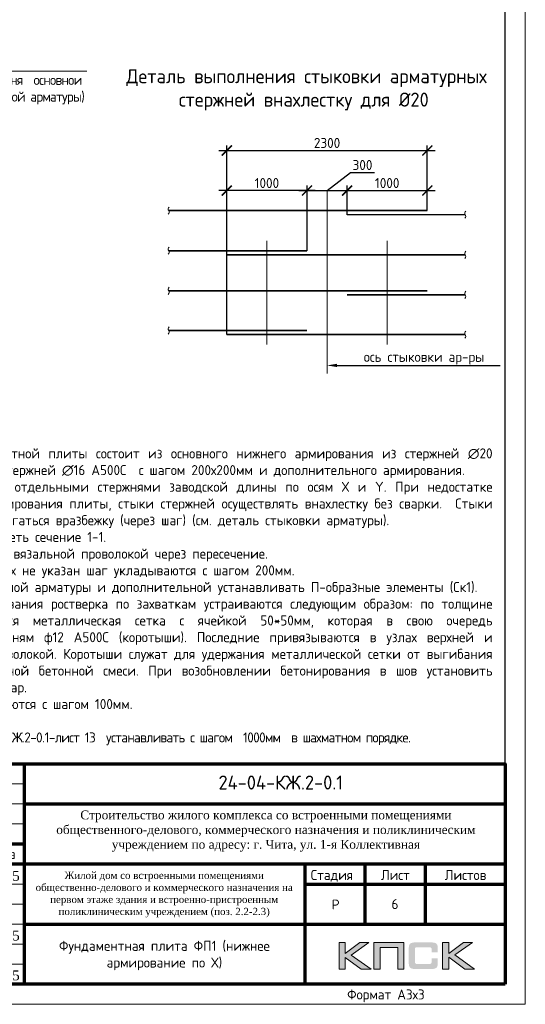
# Model space of a CAD drawing. Header units: millimetres. Extents: x -56135 to 1694203, y -446411 to -23139.
# Tile 111 of 256: x 639086 to 651695, y -140264 to -115707. Entities that reach past the tile are written whole.
import ezdxf
from ezdxf import colors
from ezdxf.entities.mleader import LeaderData, LeaderLine
from ezdxf.enums import TextEntityAlignment as Align
from ezdxf.math import Vec2, Vec3

# ---------------------------------------------------------------- set-up
doc = ezdxf.new("R2010")
doc.units = ezdxf.units.MM
doc.linetypes.add('______5', pattern=[1100, 800, -100, 100, -100])
for name, color, linetype, lineweight in [('0.20 __', 4, 'Continuous', 20), ('Арматура', 152, 'Continuous', 40), ('Выноски', 20, 'Continuous', 20), ('Каркасы ригель', 3, 'Continuous', 0), ('Оси', 40, '______5', 18), ('подоснова', 151, 'Continuous', 5), ('РАЗМЕРЫ', 1, 'Continuous', 9), ('Рамка', 7, 'Continuous', 70), ('Текст', 7, 'Continuous', 25), ('ТОНКИЕ', 7, 'Continuous', 9), ('Узлы', 7, 'Continuous', 0)]:
    doc.layers.add(name, color=color, linetype=linetype, lineweight=lineweight)
for name, color, linetype in [('PDF _S_NET_PROFILE_AXIS', 7, 'Continuous'), ('PDF7_Text', 7, 'Continuous'), ('PDF8_Text', 7, 'Continuous'), ('Рамка печать', 7, 'Continuous'), ('ТОЛСТЫЕ_ОСНОВНЫЕ', 6, 'Continuous')]:
    doc.layers.add(name, color=color, linetype=linetype)
doc.styles.add('GOST-2.304_Type-B', font='GOST_Common.ttf')
doc.styles.add('PDF Times New Roman', font='times.ttf')
doc.styles.add('style1', font='GOST_Common.ttf', dxfattribs={"height": 500})
doc.styles.add('ГОСТ', font='GOST_Common.ttf')
doc.styles.add('Украинский', font='isocpeur.ttf', dxfattribs={"oblique": 12})
doc.dimstyles.new('5х', dxfattribs={"dimscale": 100, "dimtxt": 2.5, "dimasz": 2.5, "dimexe": 1.25, "dimexo": 0, "dimtad": 1, "dimdec": 0, "dimlfac": 0.2, "dimtxsty": 'GOST-2.304_Type-B', "dimblk": 'ARCHTICK', "dimcen": 2.5, "dimdle": 2, "dimadec": 0, "dimazin": 2, "dimtfac": 0.75, "dimtdec": 0, "dimtmove": 1, "dimatfit": 3, "dimfxl": 1, "dimtolj": 1, "dimarcsym": 1})

# ---------------------------------------------------------------- blocks, each defined once
blk = doc.blocks.new('*U43')
at = {"layer": 'ТОЛСТЫЕ_ОСНОВНЫЕ', "color": 6}
blk.add_lwpolyline([(20, 5), (886, 5), (886, 415), (20, 415)], close=True, dxfattribs=at)
at = {"layer": 'ТОНКИЕ'}
blk.add_lwpolyline([(0, 0), (891, 0), (891, 420), (0, 420)], close=True, dxfattribs=at)
at = {"layer": 'Текст', "style": 'style1'}
blk.add_text('Формат А3х3', height=2.5, dxfattribs=at).set_placement((846.57, 1.2))
blk = doc.blocks.new('11')
at = {"layer": 'Выноски'}
for p, q in [((47989, 66781), (48016, 66806)), ((48016, 66806), (48038, 66823)), ((48038, 66823), (48060, 66786)), ((47885, 66608), (47944, 66700)), ((47944, 66700), (47962, 66737)), ((47962, 66737), (47989, 66781)), ((48060, 66786), (48058, 66769))]:
    blk.add_line(p, q, dxfattribs=at)
blk.add_lwpolyline([(47863, 66761), (47937, 66865), (47843, 66458), (47885, 66564), (47905, 66616), (47954, 66628), (47979, 66606), (47957, 66539), (47937, 66487), (47947, 66458), (47991, 66470), (48051, 66611), (48041, 66569), (48023, 66505), (48023, 66448), (48065, 66448), (48090, 66529), (48110, 66608), (48043, 66369), (47972, 66275), (47954, 66344), (47991, 66389), (48078, 66431), (48142, 66470), (48154, 66441), (48204, 66512), (48246, 66606), (48209, 66455), (48204, 66418), (48295, 66574), (48265, 66463), (48265, 66455), (48312, 66453), (48342, 66529), (48347, 66584), (48337, 66465), (48349, 66453), (48401, 66569), (48443, 66616), (48461, 66678), (48466, 66727), (48436, 66811), (48399, 66754), (48399, 66618), (48389, 66549), (48374, 66507), (48416, 66564), (48441, 66576), (48451, 66524), (48433, 66482), (48419, 66453), (48424, 66428), (48458, 66421)], dxfattribs=at)
blk = doc.blocks.new('яяя')
at = {"lineweight": 30}
for points in [[(345424, 110432), (345425, 110410), (345424, 110397), (345417, 110379), (345406, 110350), (345390, 110319), (345357, 110275), (345310, 110221), (345265, 110176), (345198, 110110), (345161, 110077), (345133, 110066), (345116, 110066), (345102, 110075), (345090, 110091), (345082, 110115), (345074, 110146), (345066, 110182), (345064, 110206), (345067, 110234), (345077, 110278), (345095, 110320), (345114, 110361), (345134, 110395), (345159, 110428), (345195, 110469), (345228, 110506), (345284, 110560), (345331, 110595), (345379, 110625), (345435, 110648), (345486, 110670), (345532, 110686), (345573, 110696), (345605, 110698), (345621, 110695), (345635, 110687), (345648, 110671), (345656, 110649), (345659, 110625), (345659, 110583), (345656, 110553), (345647, 110523), (345635, 110489), (345387, 110033), (345349, 109985), (345311, 109948), (345247, 109889), (345209, 109858), (345192, 109844), (345180, 109837), (345157, 109833), (345150, 109835), (345140, 109842), (345135, 109856), (345138, 109881), (345148, 109892), (345183, 109930), (345267, 110024), (345343, 110105), (345455, 110213), (345617, 110343), (345775, 110456), (345811, 110526), (345838, 110607), (345890, 110740), (345902, 110771), (345698, 110295), (345672, 110226), (345626, 110132), (345572, 110032), (345518, 109953), (345481, 109918), (345497, 110001), (345567, 110147), (345655, 110301), (345760, 110442)], [(345481, 109918), (345476, 109896), (345475, 109874), (345485, 109861), (345506, 109866), (345539, 109891), (345632, 109983), (345968, 110450), (346022, 110527), (346029, 110560), (346027, 110579), (346026, 110590), (346010, 110605), (345993, 110609), (345975, 110601), (345962, 110584), (345954, 110562), (345857, 110421), (345783, 110292), (345741, 110183), (345701, 110079), (345665, 109985), (345660, 109952), (345666, 109929), (345669, 109915), (345682, 109910), (345702, 109914), (345735, 109941), (345846, 110007), (346065, 110160), (346075, 110193), (346070, 110217), (346066, 110236), (346052, 110241), (346030, 110241), (346007, 110228), (345978, 110203), (345960, 110164), (345892, 110010), (345895, 109986), (345904, 109966), (345925, 109964), (345969, 109968), (346045, 110000), (346218, 110114), (346261, 110154), (346280, 110184), (346282, 110210), (346278, 110225), (346263, 110229), (346241, 110222), (346220, 110198), (346162, 110049), (345989, 109904), (345932, 109849), (345906, 109805), (345891, 109739), (345890, 109690), (345899, 109652), (345924, 109647), (345956, 109655), (345980, 109674), (346058, 109838), (346158, 110046), (346261, 110098), (346314, 110120), (346292, 110079), (346269, 110036), (346261, 110008), (346267, 109998), (346293, 109998), (346363, 110039), (346445, 110095), (346421, 110068), (346414, 110040), (346407, 110011), (346416, 109990), (346466, 109972), (346509, 109977), (346574, 109984), (347172, 110293)], [(346586, 109971), (346543, 109917), (346509, 109873), (346489, 109825), (346475, 109767), (346472, 109710), (346478, 109675), (346485, 109641), (346501, 109621), (346517, 109602), (346542, 109589), (346568, 109592), (346605, 109620), (346680, 109731), (346736, 109842), (346865, 110115), (346962, 110290), (346969, 110318), (346979, 110360), (347013, 110403), (347056, 110434), (347091, 110450), (347109, 110450), (347121, 110434), (347115, 110405), (347072, 110355), (347012, 110307), (346924, 110222)]]:
    blk.add_lwpolyline(points, dxfattribs=at)
blk = doc.blocks.new('A$Cd09756da')
at = {"layer": 'Рамка печать', "lineweight": 20}
h = blk.add_hatch(color=0, dxfattribs=at)
h.paths.add_polyline_path([(-3400, 1040), (-3624, 1040), (-3991, 764), (-3991, 1040), (-4146, 1040), (-4146, 378), (-3991, 378), (-3991, 669), (-3594, 378), (-3346, 378), (-3840, 728)])
h.paths.add_polyline_path([(-3122, 915), (-2683, 915), (-2683, 378), (-2529, 378), (-2529, 1040), (-2693, 1040), (-3276, 1040), (-3276, 883), (-3276, 378), (-3122, 378)])
h.paths.add_polyline_path([(-1408, 1043), (-1563, 1043), (-1563, 380), (-1408, 380), (-1408, 672), (-1011, 380), (-763, 380), (-1257, 731), (-817, 1043), (-1041, 1043), (-1408, 767)])
blk.add_hatch(color=204, dxfattribs=at).paths.add_polyline_path([(-1693, 970), (-1695, 977), (-1697, 983), (-1701, 989), (-1704, 996), (-1708, 1000), (-1712, 1005), (-1716, 1010), (-1720, 1014), (-1725, 1017), (-1731, 1021), (-1737, 1025), (-1744, 1028), (-1750, 1030), (-1758, 1033), (-1765, 1035), (-1783, 1038), (-1802, 1041), (-1823, 1043), (-1846, 1043), (-2242, 1043), (-2265, 1043), (-2285, 1041), (-2305, 1038), (-2322, 1035), (-2330, 1032), (-2338, 1030), (-2344, 1028), (-2351, 1024), (-2357, 1021), (-2363, 1017), (-2368, 1014), (-2372, 1010), (-2376, 1005), (-2380, 1000), (-2384, 996), (-2387, 989), (-2390, 983), (-2393, 976), (-2396, 970), (-2398, 962), (-2401, 946), (-2404, 928), (-2406, 908), (-2406, 887), (-2406, 538), (-2406, 516), (-2404, 496), (-2401, 478), (-2398, 461), (-2396, 454), (-2393, 447), (-2390, 440), (-2387, 434), (-2384, 429), (-2380, 423), (-2376, 419), (-2372, 414), (-2368, 410), (-2362, 406), (-2357, 403), (-2351, 399), (-2344, 396), (-2337, 394), (-2330, 391), (-2322, 389), (-2305, 385), (-2285, 383), (-2264, 381), (-2242, 380), (-1846, 380), (-1823, 381), (-1802, 382), (-1783, 385), (-1766, 389), (-1758, 391), (-1750, 393), (-1744, 396), (-1737, 399), (-1731, 402), (-1725, 406), (-1720, 410), (-1716, 414), (-1712, 418), (-1708, 423), (-1704, 428), (-1701, 434), (-1697, 440), (-1695, 446), (-1693, 454), (-1690, 461), (-1686, 478), (-1684, 496), (-1682, 516), (-1682, 538), (-1682, 647), (-1836, 647), (-1836, 558), (-1836, 552), (-1837, 546), (-1838, 540), (-1840, 535), (-1842, 530), (-1844, 526), (-1846, 522), (-1850, 519), (-1853, 515), (-1857, 513), (-1862, 511), (-1867, 508), (-1872, 507), (-1878, 506), (-1884, 506), (-1890, 505), (-2209, 505), (-2214, 506), (-2219, 506), (-2223, 508), (-2227, 511), (-2231, 513), (-2235, 516), (-2238, 519), (-2241, 523), (-2244, 528), (-2246, 532), (-2248, 536), (-2249, 541), (-2251, 551), (-2252, 560), (-2252, 878), (-2252, 884), (-2251, 889), (-2250, 894), (-2248, 899), (-2247, 903), (-2245, 906), (-2242, 910), (-2240, 913), (-2236, 916), (-2233, 919), (-2229, 921), (-2225, 922), (-2220, 923), (-2215, 924), (-2210, 925), (-2204, 925), (-1890, 925), (-1884, 925), (-1878, 924), (-1872, 923), (-1868, 921), (-1863, 919), (-1858, 917), (-1854, 914), (-1851, 911), (-1847, 907), (-1844, 903), (-1842, 899), (-1840, 894), (-1838, 889), (-1837, 884), (-1836, 878), (-1836, 872), (-1836, 799), (-1682, 799), (-1682, 887), (-1682, 908), (-1684, 928), (-1686, 946), (-1690, 962)])
at = {"layer": 'PDF _S_NET_PROFILE_AXIS', "lineweight": 30, "elevation": 0}
blk.add_lwpolyline([(-13735, 2814), (-13718, 2835), (-13697, 2852), (-13684, 2869), (-13650, 2903), (-13642, 2907), (-13638, 2916), (-13629, 2920), (-13621, 2928), (-13600, 2945), (-13583, 2958), (-13570, 2962), (-13562, 2962), (-13562, 2958), (-13566, 2949), (-13578, 2937), (-13667, 2860), (-13684, 2852), (-13701, 2835), (-13752, 2805), (-13773, 2793), (-13799, 2776), (-13803, 2772), (-13807, 2772), (-13799, 2776), (-13786, 2784), (-13782, 2784), (-13777, 2789), (-13782, 2784), (-13786, 2780), (-13794, 2776), (-13811, 2763), (-13828, 2755), (-13845, 2738), (-13887, 2708), (-13926, 2674), (-13968, 2632), (-13981, 2619), (-13985, 2611), (-13993, 2606), (-14002, 2594), (-14019, 2573), (-14031, 2551), (-14040, 2535), (-14061, 2509), (-14086, 2488), (-14141, 2433), (-14175, 2408), (-14192, 2399), (-14205, 2391), (-14230, 2382), (-14256, 2382), (-14264, 2391), (-14268, 2403), (-14273, 2429), (-14273, 2454), (-14268, 2467), (-14260, 2479), (-14247, 2492), (-14222, 2505), (-14213, 2513), (-14197, 2522), (-14175, 2535), (-14163, 2539), (-14150, 2551), (-14133, 2560), (-14116, 2573), (-14074, 2598), (-14027, 2628), (-13985, 2653), (-13947, 2678), (-13930, 2691), (-13917, 2700), (-13904, 2704), (-13896, 2712), (-13896, 2708), (-13904, 2704), (-13909, 2700), (-13921, 2691), (-13938, 2678), (-13976, 2657), (-14061, 2602), (-14103, 2577), (-14137, 2560), (-14150, 2551), (-14163, 2547), (-14171, 2543), (-14180, 2543), (-14192, 2539), (-14201, 2543), (-14205, 2547), (-14205, 2564), (-14201, 2577), (-14201, 2590), (-14197, 2606), (-14184, 2632), (-14167, 2657), (-14158, 2666), (-14154, 2674), (-14141, 2678), (-14108, 2695), (-14095, 2695), (-14086, 2700), (-14074, 2704), (-14010, 2717), (-13985, 2729), (-13964, 2738), (-13926, 2755), (-13904, 2763), (-13883, 2776), (-13866, 2789), (-13854, 2801), (-13820, 2827), (-13794, 2839), (-13782, 2848), (-13765, 2860), (-13731, 2890), (-13714, 2903), (-13705, 2911), (-13701, 2911), (-13710, 2894), (-13735, 2869), (-13748, 2860), (-13782, 2835), (-13794, 2827), (-13807, 2814), (-13832, 2784), (-13845, 2772), (-13849, 2763), (-13866, 2742), (-13879, 2733), (-13892, 2717), (-13896, 2712), (-13896, 2708), (-13900, 2704), (-13909, 2700), (-13921, 2687), (-13943, 2662), (-13955, 2649), (-13968, 2632), (-13976, 2619), (-13985, 2611), (-13989, 2606), (-13985, 2611), (-13981, 2611), (-13985, 2606), (-13993, 2585), (-14002, 2581), (-14006, 2573), (-14010, 2568), (-14036, 2518), (-14036, 2505), (-14040, 2496), (-14036, 2492), (-14031, 2492), (-14019, 2505), (-14006, 2513), (-13951, 2568), (-13917, 2594), (-13904, 2606), (-13892, 2611), (-13887, 2619), (-13875, 2632), (-13871, 2640), (-13862, 2640), (-13862, 2636), (-13879, 2619), (-13896, 2598), (-13921, 2577), (-13934, 2568), (-13947, 2556), (-13951, 2556), (-13959, 2551), (-13964, 2543), (-13964, 2522), (-13959, 2518), (-13951, 2518), (-13938, 2526), (-13921, 2543), (-13913, 2556), (-13904, 2564), (-13879, 2594), (-13862, 2611), (-13854, 2623), (-13841, 2628), (-13837, 2632), (-13832, 2632), (-13845, 2619), (-13854, 2606), (-13866, 2598), (-13887, 2573), (-13904, 2551), (-13913, 2543), (-13917, 2535), (-13921, 2522), (-13921, 2509), (-13917, 2505), (-13904, 2501), (-13900, 2505), (-13892, 2522), (-13879, 2535), (-13858, 2551), (-13849, 2560), (-13837, 2560), (-13832, 2551), (-13832, 2526), (-13828, 2526), (-13820, 2530), (-13807, 2539), (-13782, 2564), (-13773, 2577), (-13769, 2581), (-13769, 2585), (-13773, 2585), (-13777, 2581), (-13786, 2577), (-13811, 2560), (-13841, 2539), (-13879, 2513), (-13887, 2509), (-13900, 2505), (-13909, 2496), (-13926, 2471), (-13934, 2450), (-13955, 2412), (-13972, 2369), (-13993, 2323), (-14010, 2272), (-14019, 2251), (-14031, 2225), (-14031, 2213), (-14027, 2213), (-14023, 2217), (-14019, 2225), (-14010, 2238), (-14006, 2247), (-13998, 2259), (-13972, 2293), (-13955, 2319), (-13934, 2352), (-13904, 2386), (-13875, 2429), (-13816, 2509), (-13782, 2551), (-13752, 2590), (-13727, 2623), (-13701, 2653), (-13684, 2678), (-13663, 2704), (-13629, 2746), (-13595, 2784), (-13553, 2827), (-13464, 2920), (-13418, 2962), (-13380, 3004), (-13341, 3043), (-13308, 3072), (-13278, 3098), (-13253, 3119), (-13231, 3136), (-13214, 3148), (-13202, 3157), (-13193, 3165), (-13185, 3165), (-13185, 3170), (-13176, 3174), (-13176, 3153), (-13185, 3140), (-13193, 3131), (-13197, 3123), (-13295, 3026), (-13320, 2996), (-13354, 2966), (-13540, 2780), (-13617, 2712), (-13672, 2657), (-13680, 2645), (-13689, 2636), (-13697, 2632), (-13701, 2628), (-13701, 2623), (-13697, 2623), (-13689, 2628), (-13676, 2640), (-13646, 2657), (-13633, 2670), (-13621, 2674), (-13612, 2683), (-13595, 2691), (-13583, 2691), (-13583, 2683), (-13591, 2666), (-13600, 2653), (-13617, 2632), (-13621, 2619), (-13625, 2611), (-13629, 2606), (-13629, 2602), (-13621, 2594), (-13617, 2598), (-13612, 2598), (-13604, 2602), (-13591, 2611), (-13540, 2649), (-13502, 2674), (-13477, 2683), (-13473, 2683), (-13468, 2678), (-13468, 2640), (-13464, 2628), (-13460, 2619), (-13451, 2615), (-13443, 2619), (-13435, 2619), (-13409, 2628), (-13367, 2645), (-13337, 2657), (-13308, 2674), (-13265, 2691), (-13223, 2712), (-13168, 2738)], dxfattribs=at)
at = {"layer": 'Рамка', "color": 7}
for p, q in [((-17500, 3000), (-17500, 5500)), ((-15500, 3000), (-15500, 5500)), ((-12000, 4500), (0, 4500)), ((-18500, 3500), (-12000, 3500)), ((-18500, 3000), (0, 3000)), ((-3500, 3000), (-3500, 1500)), ((-2000, 3000), (-2000, 1500)), ((-5000, 2500), (0, 2500)), ((-5000, 2500), (0, 2500)), ((-12000, 1500), (0, 1500))]:
    blk.add_line(p, q, dxfattribs=at)
at = {"layer": 'Рамка'}
for p, q in [((-16500, 0), (-16500, 5500)), ((-14500, 0), (-14500, 5500)), ((-14500, 5500), (-14500, 0)), ((-13000, 5500), (-13000, 0)), ((-13000, 0), (-13000, 5500)), ((-12000, 5500), (-12000, 0)), ((-5000, 3000), (-5000, 0))]:
    blk.add_line(p, q, dxfattribs=at)
at = {"layer": 'Рамка', "color": 7, "lineweight": 15}
for p, q in [((-18500, 5000), (-12000, 5000)), ((-18500, 4500), (-12000, 4500)), ((-18500, 4000), (-12000, 4000)), ((-18500, 2500), (-12000, 2500)), ((-18500, 2000), (-12000, 2000)), ((-18500, 1500), (-12000, 1500)), ((-18500, 1000), (-12000, 1000)), ((-18500, 500), (-12000, 500))]:
    blk.add_line(p, q, dxfattribs=at)
at = {"layer": 'Рамка'}
blk.add_lwpolyline([(0, 0), (-18500, 0), (-18500, 5500), (0, 5500)], close=True, dxfattribs=at)
at = {"layer": 'Рамка печать', "color": 0, "lineweight": 20}
for points in [[(-4146, 378), (-4146, 1040), (-3991, 1040), (-3991, 764), (-3624, 1040), (-3400, 1040), (-3840, 728), (-3346, 378), (-3594, 378), (-3991, 669), (-3991, 378), (-4146, 378)], [(-3122, 378), (-3122, 915), (-2683, 915), (-2683, 378), (-2529, 378), (-2529, 1040), (-2693, 1040), (-3276, 1040), (-3276, 883), (-3276, 378), (-3122, 378)], [(-1563, 380), (-1563, 1043), (-1408, 1043), (-1408, 767), (-1041, 1043), (-817, 1043), (-1257, 731), (-763, 380), (-1011, 380), (-1408, 672), (-1408, 380), (-1563, 380)]]:
    blk.add_lwpolyline(points, close=True, dxfattribs=at)
at = {"color": 2, "lineweight": 60, "xscale": 0.5, "yscale": 0.5, "zscale": 0.5}
blk.add_blockref('яяя', (-186789, -54904), dxfattribs=at)
at = {"layer": 'Выноски', "color": 0}
blk.add_blockref('11', (-62086, -65365), dxfattribs=at)
at = {"layer": 'PDF7_Text', "char_height": 248, "attachment_point": 7, "style": 'PDF Times New Roman'}
for s, insert in [('Патрушев', (-16471, 2500)), ('04.25', (-12950, 2573)), ('04.25', (-12950, 1085)), ('Жукова', (-16392, 79)), ('04.25', (-12950, 93))]:
    blk.add_mtext(s, dxfattribs=dict(at, insert=insert))
at = {"layer": 'PDF7_Text', "insert": (-11946, 1667), "char_height": 180, "width": 6881.02, "attachment_point": 7, "style": 'PDF Times New Roman'}
blk.add_mtext('\\pxqc;Жилой дом со встроенными помещениями общественно-делового и коммерческого назначения на первом этаже здания и встроенно-пристроенным поликлиническим учреждением (поз. 2.2-2.3)', dxfattribs=at)
at = {"layer": 'PDF7_Text', "insert": (-16432, 1050), "char_height": 247.95, "attachment_point": 7, "style": 'PDF Times New Roman'}
blk.add_mtext_dynamic_manual_height_columns('{\\C256;Куликов}', width=2000, gutter_width=1250, heights=[0], dxfattribs=at)
at = {"layer": 'PDF8_Text', "char_height": 248, "attachment_point": 7, "style": 'PDF Times New Roman'}
for s, insert in [('ГИП', (-18407, 2573)), ('Исполнит.', (-18427, 1127)), ('Н.контр.', (-18413, 79))]:
    blk.add_mtext(s, dxfattribs=dict(at, insert=insert))
at = {"layer": 'Текст', "color": 7, "style": 'ГОСТ'}
blk.add_text('24-04-КЖ.2-0.1', height=350, dxfattribs=at).set_placement((-5599, 5031), align=Align.MIDDLE_CENTER)
for s, p in [('Изм.', (-18336, 3141)), ('Лист', (-16365, 3139)), ('N док.', (-15435, 3141)), ('Подпись', (-14351, 3127)), ('Дата', (-12929, 3127)), ('Стадия', (-4850, 2600)), ('Лист', (-3100, 2600)), ('Листов', (-1508, 2600)), ('Р', (-4328, 1863))]:
    blk.add_text(s, height=250, dxfattribs=at).set_placement(p)
at = {"layer": 'Текст', "color": 7, "style": 'ГОСТ', "width": 0.9}
blk.add_text('Кол.уч.', height=250, dxfattribs=at).set_placement((-17435, 3143))
at = {"layer": 'Текст', "color": 7, "insert": (-11741, 4333), "char_height": 220, "attachment_point": 1, "style": 'ГОСТ'}
blk.add_mtext_dynamic_manual_height_columns('\\pxqc;{\\fTimes New Roman|b0|i0|c204|p18;\\C256;Строительство жилого комплекса со встроенными помещениями общественного-делового, коммерческого назначения и поликлиническим учреждением по адресу: г. Чита, ул. 1-я Коллективная}', width=11543.07, gutter_width=12.5, heights=[0], dxfattribs=at)
blk = doc.blocks.new('*T1301')
at = {"layer": 'Каркасы ригель', "color": 0, "linetype": 'ByBlock', "lineweight": -2, "transparency": 16777216}
for p, q in [((0, 0), (1500, 0)), ((0, -1000), (1500, -1000))]:
    blk.add_line(p, q, dxfattribs=at)
at = {"layer": 'Каркасы ригель', "color": 0, "linetype": 'ByBlock', "lineweight": 50, "transparency": 16777216}
for p, q in [((0, 0), (0, -1000)), ((1500, 0), (1500, -1000))]:
    blk.add_line(p, q, dxfattribs=at)
at = {"layer": 'Каркасы ригель', "color": 0, "linetype": 'Continuous', "lineweight": 0, "transparency": 16777216, "insert": (750, -500), "char_height": 250, "width": 1000, "attachment_point": 5, "style": 'ГОСТ'}
blk.add_mtext('6', dxfattribs=at)
blk = doc.blocks.new('_None')
blk = doc.blocks.new('_ArchTick')
at = {"color": 0, "linetype": 'ByBlock', "const_width": 0.15}
blk.add_lwpolyline([(-0.5, -0.5), (0.5, 0.5)], dxfattribs=at)
blk = doc.blocks.new('*D1211')
at = {"layer": 'DEFPOINTS', "color": 0, "linetype": 'Continuous', "transparency": 16777216}
for p in [(649251, -118969), (649251, -119912), (644251, -123561)]:
    blk.add_point(p, dxfattribs=at)
at = {"layer": 'РАЗМЕРЫ', "color": 0, "linetype": 'Continuous', "lineweight": -2, "transparency": 16777216}
for p, q in [((644251, -123561), (644251, -118844)), ((649251, -119912), (649251, -118844)), ((644051, -118969), (649451, -118969))]:
    blk.add_line(p, q, dxfattribs=at)
at = {"layer": 'РАЗМЕРЫ', "color": 0, "linetype": 'Continuous', "lineweight": -2, "transparency": 16777216, "xscale": 250, "yscale": 250, "zscale": 250, "rotation": 180}
blk.add_blockref('_ArchTick', (644251, -118969), dxfattribs=at)
at = {"layer": 'РАЗМЕРЫ', "color": 0, "linetype": 'Continuous', "lineweight": -2, "transparency": 16777216, "xscale": 250, "yscale": 250, "zscale": 250}
blk.add_blockref('_ArchTick', (649251, -118969), dxfattribs=at)
at = {"layer": 'РАЗМЕРЫ', "color": 0, "linetype": 'Continuous', "transparency": 16777216, "insert": (646751, -118781), "char_height": 250, "attachment_point": 5, "style": 'GOST-2.304_Type-B'}
blk.add_mtext('\\A1;2300', dxfattribs=at)
blk = doc.blocks.new('*D1212')
at = {"layer": 'DEFPOINTS', "color": 0, "linetype": 'Continuous', "transparency": 16777216}
for p in [(644251, -119969), (644251, -120469), (646251, -121469)]:
    blk.add_point(p, dxfattribs=at)
at = {"layer": 'РАЗМЕРЫ', "color": 0, "linetype": 'Continuous', "lineweight": -2, "transparency": 16777216}
for p, q in [((646451, -119969), (644051, -119969)), ((644251, -120469), (644251, -119844)), ((646251, -121469), (646251, -119844))]:
    blk.add_line(p, q, dxfattribs=at)
at = {"layer": 'РАЗМЕРЫ', "color": 0, "linetype": 'Continuous', "lineweight": -2, "transparency": 16777216, "xscale": 250, "yscale": 250, "zscale": 250, "rotation": 180}
blk.add_blockref('_ArchTick', (644251, -119969), dxfattribs=at)
at = {"layer": 'РАЗМЕРЫ', "color": 0, "linetype": 'Continuous', "lineweight": -2, "transparency": 16777216, "xscale": 250, "yscale": 250, "zscale": 250}
blk.add_blockref('_ArchTick', (646251, -119969), dxfattribs=at)
at = {"layer": 'РАЗМЕРЫ', "color": 0, "linetype": 'Continuous', "transparency": 16777216, "insert": (645251, -119781), "char_height": 250, "attachment_point": 5, "style": 'GOST-2.304_Type-B'}
blk.add_mtext('\\A1;1000', dxfattribs=at)
blk = doc.blocks.new('*D1213')
at = {"layer": 'DEFPOINTS', "color": 0, "linetype": 'Continuous', "transparency": 16777216}
for p in [(649251, -119969), (647251, -120570), (649251, -120469)]:
    blk.add_point(p, dxfattribs=at)
at = {"layer": 'РАЗМЕРЫ', "color": 0, "linetype": 'Continuous', "lineweight": -2, "transparency": 16777216}
for p, q in [((647051, -119969), (649451, -119969)), ((647251, -120570), (647251, -119844)), ((649251, -120469), (649251, -119844))]:
    blk.add_line(p, q, dxfattribs=at)
at = {"layer": 'РАЗМЕРЫ', "color": 0, "linetype": 'Continuous', "lineweight": -2, "transparency": 16777216, "xscale": 250, "yscale": 250, "zscale": 250, "rotation": 180}
blk.add_blockref('_ArchTick', (647251, -119969), dxfattribs=at)
at = {"layer": 'РАЗМЕРЫ', "color": 0, "linetype": 'Continuous', "lineweight": -2, "transparency": 16777216, "xscale": 250, "yscale": 250, "zscale": 250}
blk.add_blockref('_ArchTick', (649251, -119969), dxfattribs=at)
at = {"layer": 'РАЗМЕРЫ', "color": 0, "linetype": 'Continuous', "transparency": 16777216, "insert": (648251, -119781), "char_height": 250, "attachment_point": 5, "style": 'GOST-2.304_Type-B'}
blk.add_mtext('\\A1;1000', dxfattribs=at)
blk = doc.blocks.new('*D1214')
at = {"layer": 'DEFPOINTS', "color": 0, "linetype": 'Continuous', "transparency": 16777216}
for p in [(647251, -119969), (646251, -120389), (647251, -120553)]:
    blk.add_point(p, dxfattribs=at)
at = {"layer": 'РАЗМЕРЫ', "color": 0, "linetype": 'Continuous', "lineweight": -2, "transparency": 16777216}
for p, q in [((646751, -119969), (647335, -119519)), ((647335, -119519), (647935, -119519)), ((646051, -119969), (647451, -119969)), ((646251, -120389), (646251, -119844)), ((647251, -120553), (647251, -119844))]:
    blk.add_line(p, q, dxfattribs=at)
at = {"layer": 'РАЗМЕРЫ', "color": 0, "linetype": 'Continuous', "lineweight": -2, "transparency": 16777216, "xscale": 250, "yscale": 250, "zscale": 250, "rotation": 180}
blk.add_blockref('_ArchTick', (646251, -119969), dxfattribs=at)
at = {"layer": 'РАЗМЕРЫ', "color": 0, "linetype": 'Continuous', "lineweight": -2, "transparency": 16777216, "xscale": 250, "yscale": 250, "zscale": 250}
blk.add_blockref('_ArchTick', (647251, -119969), dxfattribs=at)
at = {"layer": 'РАЗМЕРЫ', "color": 0, "linetype": 'Continuous', "transparency": 16777216, "insert": (647635, -119331), "char_height": 250, "attachment_point": 5, "style": 'GOST-2.304_Type-B'}
blk.add_mtext('\\A1;300', dxfattribs=at)

msp = doc.modelspace()

# ---------------------------------------------------------------- linework, layer by layer
at = {"layer": '0.20 __', "color": 2}
for points in [[(642815, -120378.7), (642787.5, -120423.7), (642815, -120513.7), (642787.5, -120558.7)], [(650210.3, -120479.6), (650182.8, -120524.6), (650210.3, -120614.6), (650182.8, -120659.6)], [(642815, -121378.7), (642787.5, -121423.7), (642815, -121513.7), (642787.5, -121558.7)], [(650210.3, -121479.6), (650182.8, -121524.6), (650210.3, -121614.6), (650182.8, -121659.6)], [(642815, -122378.7), (642787.5, -122423.7), (642815, -122513.7), (642787.5, -122558.7)], [(650210.3, -122479.6), (650182.8, -122524.6), (650210.3, -122614.6), (650182.8, -122659.6)], [(642815, -123370.3), (642787.5, -123415.3), (642815, -123505.3), (642787.5, -123550.3)], [(650210.3, -123471.2), (650182.8, -123516.2), (650210.3, -123606.2), (650182.8, -123651.2)]]:
    msp.add_spline(points, degree=3, dxfattribs=at)
at = {"layer": 'Арматура', "const_width": 40}
for points in [[(642801.2, -120468.7), (649250.6, -120468.7)], [(647250.6, -120569.6), (650196.5, -120569.6)], [(642801.2, -121468.7), (646250.6, -121468.7)], [(644250.6, -121569.6), (650196.5, -121569.6)], [(642801.2, -122468.7), (649250.6, -122468.7)], [(647250.6, -122569.6), (650196.5, -122569.6)], [(642801.2, -123460.3), (646250.6, -123460.3)], [(644250.6, -123561.2), (650196.5, -123561.2)]]:
    msp.add_lwpolyline(points, dxfattribs=at)
at = {"layer": 'Оси', "ltscale": 45}
msp.add_line((646750.6, -119968.7), (646750.6, -124528.2), dxfattribs=at)
at = {"layer": 'Оси', "linetype": 'Continuous', "ltscale": 20}
for p, q in [((645250.6, -121218.7), (645250.6, -123811.2)), ((648250.6, -121218.7), (648250.6, -123811.2))]:
    msp.add_line(p, q, dxfattribs=at)

# ---------------------------------------------------------------- block references
at = {"xscale": 100, "yscale": 100, "zscale": 100}
msp.add_blockref('*U43', (562594.8, -140263.7), dxfattribs=at)
at = {"lineweight": 50, "ltscale": 100}
msp.add_blockref('A$Cd09756da', (651194.8, -139763.7), dxfattribs=at)
msp.add_blockref('*T1301', (647694.8, -137263.7))

# ---------------------------------------------------------------- texts
at = {"layer": 'Текст', "insert": (632434.5, -126398.6), "char_height": 250, "width": 18388.819, "attachment_point": 1, "style": 'GOST-2.304_Type-B'}
msp.add_mtext('\\pxi-3,l3,qj,t3;1.^IАрмирование монолитной фундаментной плиты состоит из основного нижнего армирования из стержней ∅20 А500С и верхнего армирования из стержней ∅16 А500С  с шагом 200х200мм и дополнительного армирования.\\P2.^IАрмирование плиты предусмотрено отдельными стержнями заводской длины по осям Х и Y. При недостатке заводской длины стержней для армирования плиты, стыки стержней осуществлять внахлестку без сварки.  Стыки арматуры внахлестку должны располагаться вразбежку (через шаг) (см. деталь стыковки арматуры).\\P3.^IРаскладку арматуры по высоте смотреть сечение 1-1.\\P4.^IВерхнюю и нижнюю арматуру вязать вязальной проволокой через пересечение.\\P5.^IВсе арматурные стержни, для которых не указан шаг укладываются с шагом 200мм.\\P6.^IПо периметру плиты у концов основной арматуры и дополнительной устанавливать П-образные элементы (Ск1).\\P7.^IРабочие швы в перерывах бетонирования ростверка по захваткам устраиваются следующим образом: по толщине фундаментной плиты растягивается металлическая сетка с ячейкой 50*50мм, которая в свою очередь привязывается к арматурным стержням ф12 А500С (коротыши). Последние привязываются в узлах верхней и нижней сеток плиты вязальной проволокой. Коротыши служат для удержания металлической сетки от выгибания под давлением только что уложенной бетонной смеси. При возобновлении бетонирования в шов установить гидроизоляционную прокладку Пенебар.\\P8.^IПозиции отмечаные "*" устанавливаются с шагом 100мм.\\P9.^IАрмирование приямков см. лист\\P{\\T0.9;\\C0;10.^IПоддерживающий каркас  КП1 см.24-04-КЖ.2-0.1-лист 13  устанавливать с шагом  1000мм  в шахматном порядке.}', dxfattribs=at)
at = {"layer": 'Текст', "color": 7, "insert": (639194.8, -138263.7), "char_height": 250, "attachment_point": 1, "style": 'ГОСТ'}
msp.add_mtext_dynamic_manual_height_columns('\\pxsm1,qc;\\PФундаментная плита ФП1 (нижнее армирование по Х)', width=7000, gutter_width=12.5, heights=[1500], dxfattribs=at)
at = {"layer": 'Узлы', "color": 80, "linetype": 'Continuous', "lineweight": 0, "width": 10464.96, "attachment_point": 5, "style": 'GOST-2.304_Type-B'}
for s, insert, char_height in [('\\pxi0.391,qc;Деталь выполнения стыковки арматурных стержней внахлестку для %%C20', (646170.7, -117455.8), 350), ('ось стыковки ар-ры', (649169.4, -124149.9), 250)]:
    msp.add_mtext(s, dxfattribs=dict(at, insert=insert, char_height=char_height))

# ---------------------------------------------------------------- dimensions: what is measured, and where the dimension line sits
at = {"layer": 'РАЗМЕРЫ', "linetype": 'Continuous'}
dim = msp.add_linear_dim(base=(649250.6, -118968.7), p1=(644250.6, -123561.2), p2=(649250.6, -119912.3), text='2300', dimstyle='5х', dxfattribs=at)
dim.commit()
dim.dimension.update_dxf_attribs({"geometry": '*D1211', "text_midpoint": (646750.6, -118781.2)})
for base, p1, p2, text, picture, middle in [((647250.6, -119968.7), (646250.6, -120388.8), (647250.6, -120552.6), '300', '*D1214', (647397.8, -119518.7)), ((644250.6, -119968.7), (646250.6, -121468.7), (644250.6, -120468.7), '1000', '*D1212', (645250.6, -119968.7)), ((649250.6, -119968.7), (647250.6, -120569.6), (649250.6, -120468.7), '1000', '*D1213', (648250.6, -119968.7))]:
    dim = msp.add_linear_dim(base=base, p1=p1, p2=p2, text=text, dimstyle='5х', dxfattribs=at)
    dim.commit()
    dim.dimension.update_dxf_attribs({"geometry": picture, "text_midpoint": middle, "dimtype": 160})

# ---------------------------------------------------------------- leaders
at = {"layer": 'Выноски', "ltscale": 0.1}
ml = msp.add_multileader_mtext('Standard', dxfattribs=at)
ml.set_content('', color=256, style='Украинский')
ml.set_leader_properties()
ml.build(insert=Vec2(0, 0))
ml.multileader.update_dxf_attribs({"text_right_attachment_type": 6, "arrow_head_size": 250})
ctx = ml.context
ctx.base_point, ctx.char_height, ctx.arrow_head_size, ctx.landing_gap_size, ctx.plane_origin = Vec3(651069.8, -124329.8), 0.18, 250, 0.09, Vec3(648490.6, -127481.6)
ctx.right_attachment = 6
notes = []
notes.append((ctx, [(1, (1, 1, 0), (647500.6, -124329.8), (1, 0), 3569.2, [(0, [(646750.6, -124329.8)], 0, [])])]))
ctx.mtext.insert, ctx.mtext.flow_direction = Vec3(651069.9, -124329.7), 5
at = {"layer": 'подоснова', "color": 4, "ltscale": 0.3}
ml = msp.add_multileader_mtext('Standard', dxfattribs=at)
ml.set_content('{\\T0.9;Ск1 \\P(укаждого стержня  основнои и дополнительной арматуры)}', color=4, style='GOST-2.304_Type-B')
ml.set_leader_properties(color=256, linetype='ByLayer', lineweight=15)
ml.set_arrow_properties(name='NONE')
ml.build(insert=Vec2(0, 0))
ml.multileader.update_dxf_attribs({"text_left_attachment_type": 6, "text_right_attachment_type": 6, "dogleg_length": 0.1, "arrow_head_size": 18})
ctx = ml.context
ctx.base_point, ctx.char_height, ctx.arrow_head_size, ctx.landing_gap_size, ctx.plane_origin = Vec3(636624.1, -116991.9), 250, 18, 20, Vec3(639190.9, -119131.9)
ctx.left_attachment, ctx.right_attachment, ctx.text_align_type = 6, 6, 1
notes.append((ctx, [(1, (1, 1, 0), (636624, -116991.9), (1, 0), 0.1, [(0, [(635894.1, -120347.8)], 0, [])])]))
ctx.mtext.insert, ctx.mtext.width, ctx.mtext.alignment, ctx.mtext.flow_direction = Vec3(638675.2, -116666.9), 4075.871, 2, 5
for ctx, leaders in notes:
    for number, flags, end, landing, length, lines in leaders:
        leader = LeaderData()
        leader.index, (leader.has_last_leader_line, leader.has_dogleg_vector, leader.attachment_direction) = number, flags
        leader.last_leader_point, leader.dogleg_vector, leader.dogleg_length = Vec3(end), Vec3(landing), length
        for number, points, colour, breaks in lines:
            line = LeaderLine()
            line.index, line.vertices, line.color, line.breaks = number, Vec3.list(points), colors.encode_raw_color(colour), breaks
            leader.lines.append(line)
        ctx.leaders.append(leader)

doc.saveas('drawing.dxf')
